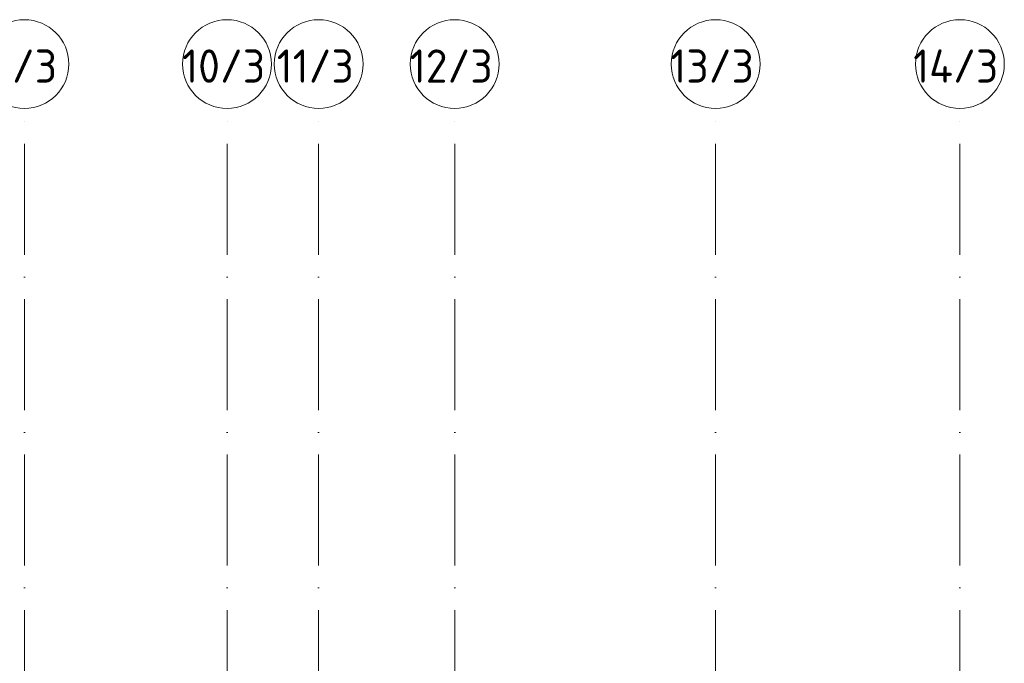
# Model space of a CAD drawing. Header units: millimetres. Extents: x 83162 to 161202, y 56220 to 105342.
# Tile 70 of 152: x 114403 to 123270, y 99543 to 105342. Entities that reach past the tile are written whole.
import ezdxf

# ---------------------------------------------------------------- set-up
doc = ezdxf.new("R2010")
doc.units = ezdxf.units.MM
doc.linetypes.add('4_ Штрихпунктир_ 10 х 2 мм', pattern=[1400, 1000, -200, 0, -200])
doc.layers.add('S-GRID-____-IDEN', color=7, linetype='Continuous', lineweight=9)
doc.layers.add('S-GRID-____-OTLN', color=7, linetype='Continuous', lineweight=9)
doc.styles.add('GOST Common_1', font='GOST_Common.ttf', dxfattribs={"height": 300})

# ---------------------------------------------------------------- blocks, each defined once
blk = doc.blocks.new('Ось сетки - 8_0 мм-31302-ВКК_01_К3_З_ЭОМ_греющий кабель_')
at = {"layer": 'S-GRID-____-IDEN', "color": 254, "lineweight": 5, "true_color": 0xcccccc}
blk.add_circle((0, 0), 4, dxfattribs=at)
blk = doc.blocks.new('Наметкина 10_РД_АР_К3_Отделка_R21_rvt-1-ВКК_01_К3_З_ЭОМ_греющий кабель_')
at = {"layer": 'S-GRID-____-OTLN', "color": 254, "linetype": '4_ Штрихпунктир_ 10 х 2 мм', "lineweight": 5, "true_color": 0xcccccc}
for p, q in [((114445, 57020.1), (114445, 104542.4)), ((116270, 57020.1), (116270, 104542.4)), ((117095, 57020.1), (117095, 104542.4)), ((118320, 57020.1), (118320, 104542.4)), ((120670, 57020.1), (120670, 104542.4)), ((122870, 57020.1), (122870, 104542.4))]:
    blk.add_line(p, q, dxfattribs=at)
at = {"layer": 'S-GRID-____-IDEN', "color": 254, "lineweight": 5, "true_color": 0xcccccc, "xscale": 99.99999999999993, "yscale": 99.99999999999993, "zscale": 99.99999999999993}
for p in [(114445, 104942.4), (116270, 104942.4), (117095, 104942.4), (118320, 104942.4), (120670, 104942.4), (122870, 104942.4)]:
    blk.add_blockref('Ось сетки - 8_0 мм-31302-ВКК_01_К3_З_ЭОМ_греющий кабель_', p, dxfattribs=at)
at = {"layer": 'S-GRID-____-IDEN', "color": 254, "lineweight": 5, "true_color": 0xcccccc, "char_height": 300, "attachment_point": 1, "style": 'GOST Common_1'}
for s, insert, width in [('9/3', (114120.9, 105074.5), 777.637), ('10/3', (115866.4, 105074.5), 970.042), ('11/3', (116717.9, 105074.5), 905.907), ('12/3', (117916.4, 105074.5), 970.042), ('13/3', (120262.9, 105074.5), 978.059), ('14/3', (122449.9, 105074.5), 1010.126)]:
    blk.add_mtext(s, dxfattribs=dict(at, insert=insert, width=width))

msp = doc.modelspace()

# ---------------------------------------------------------------- block references
at = {"lineweight": 5}
msp.add_blockref('Наметкина 10_РД_АР_К3_Отделка_R21_rvt-1-ВКК_01_К3_З_ЭОМ_греющий кабель_', (0, 0), dxfattribs=at)

doc.saveas('drawing.dxf')
